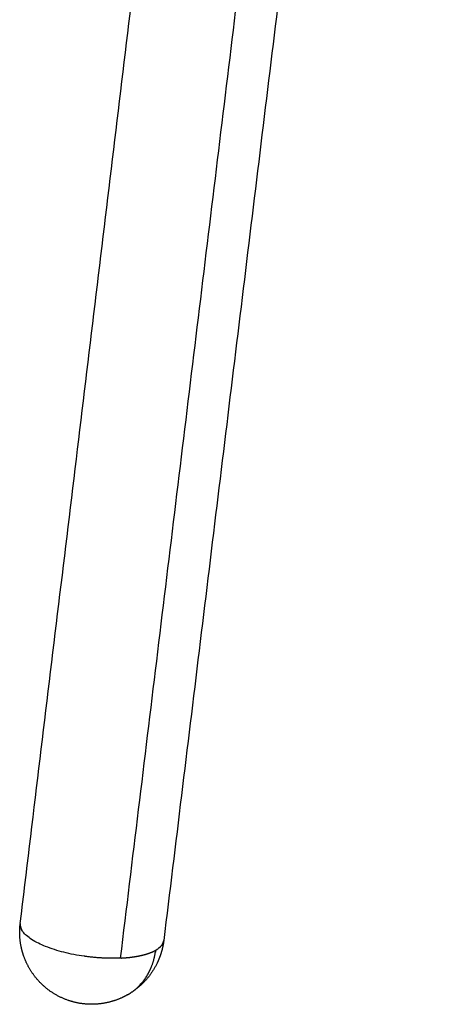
# Model space of a CAD drawing. Header units: millimetres. Extents: x -1034 to 742, y 1139 to 3175.
# Tile 1 of 15: x -989 to -952, y 1256 to 1342. Entities that reach past the tile are written whole.
import ezdxf

# ---------------------------------------------------------------- set-up
doc = ezdxf.new("R2010")
doc.units = ezdxf.units.MM
doc.header["$MEASUREMENT"] = 0
doc.layers.add('2DVýkres$viditelné$tečné', color=18, linetype='Continuous', true_color=0x000000)
doc.layers.add('2DVýkres$viditelné$čáry', color=18, linetype='Continuous', true_color=0x000000)

msp = doc.modelspace()

# ---------------------------------------------------------------- linework, layer by layer
at = {"layer": '2DVýkres$viditelné$tečné'}
msp.add_open_spline([(-980.669, 1260.44), (-968.074, 1364.155), (-955.479, 1467.871)], degree=2, dxfattribs=at)
for points, weights, degree in [([(-977.62, 1261.043), (-977.62, 1261.044), (-977.62, 1261.045), (-977.62, 1261.046)], [5214.2374371, 5214.23695151, 5214.2364661, 5214.23598087], 3), ([(-978.229, 1259.133), (-978.136, 1259.307), (-978.056, 1259.487)], [1, 0.999300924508, 1], 2)]:
    msp.add_rational_spline(points, weights, degree=degree, dxfattribs=at)
at = {"layer": '2DVýkres$viditelné$čáry'}
for points in [[(-989.418, 1263.463), (-976.37, 1371.602), (-963.322, 1479.74)], [(-952.264, 1464.347), (-964.583, 1363.164), (-976.902, 1261.981)], [(-983.836, 1260.597), (-983.837, 1260.597), (-983.838, 1260.597)], [(-983.836, 1260.597), (-983.836, 1260.597), (-983.836, 1260.597)]]:
    msp.add_open_spline(points, degree=2, dxfattribs=at)
for points, weights, degree, knots in [([(-980.055, 1257.234), (-980.191, 1257.157), (-980.329, 1257.084), (-980.47, 1257.017), (-981.13, 1256.702), (-981.835, 1256.506), (-982.563, 1256.433), (-983.334, 1256.356), (-984.106, 1256.422), (-984.853, 1256.627), (-984.878, 1256.634), (-984.902, 1256.641), (-984.927, 1256.648), (-985.802, 1256.901), (-986.603, 1257.335), (-987.293, 1257.932), (-987.89, 1258.449), (-988.381, 1259.069), (-988.747, 1259.77), (-988.84, 1259.947), (-988.924, 1260.128), (-988.999, 1260.313), (-989.365, 1261.214), (-989.518, 1262.174), (-989.449, 1263.145), (-989.443, 1263.235), (-989.434, 1263.324), (-989.424, 1263.414)], [1, 0.999544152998, 0.999544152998, 1, 0.990059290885, 0.990059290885, 1, 0.988761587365, 0.988761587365, 1, 0.999999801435, 0.999999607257, 0.99999941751, 0.984456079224, 0.984456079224, 0.99999941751, 0.988283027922, 0.988283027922, 0.99999941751, 0.999246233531, 0.999246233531, 0.99999941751, 0.982618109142, 0.982618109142, 0.99999941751, 1.00000175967, 1.00000412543, 1.0000065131], 3, [0, 0, 0, 0, 0.117227, 0.117227, 0.117227, 0.663773, 0.663773, 0.663773, 1.242343, 1.242343, 1.242343, 1.364293, 1.364293, 1.364293, 2.043327, 2.043327, 2.043327, 2.633576, 2.633576, 2.633576, 2.783412, 2.783412, 2.783412, 3.50742, 3.50742, 3.50742, 3.935871, 3.935871, 3.935871, 3.935871]), ([(-976.906, 1261.946), (-976.973, 1261.423), (-977.125, 1260.918), (-977.267, 1260.446), (-977.48, 1260.001)], [1, 0.996565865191, 1, 0.997000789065, 1], 2, [0, 0, 0, 0.2633911, 0.2633911, 0.5097919, 0.5097919, 0.5097919]), ([(-977.48, 1260.001), (-977.958, 1259.006), (-978.743, 1258.231), (-979.267, 1257.712), (-979.897, 1257.328)], [1, 0.985258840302, 1, 0.993305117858, 1], 2, [0, 0, 0, 0.5469376, 0.5469376, 0.914662, 0.914662, 0.914662])]:
    msp.add_rational_spline(points, weights, degree=degree, knots=knots, dxfattribs=at)
for points, weights, degree in [([(-989.424, 1263.384), (-989.424, 1263.383), (-989.425, 1263.382)], [4761.58498493, 4761.42379768, 4761.26367284], 2), ([(-989.425, 1263.382), (-989.426, 1263.338), (-989.422, 1263.294)], [1, 0.998439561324, 1], 2), ([(-989.418, 1263.463), (-989.423, 1263.424), (-989.424, 1263.384)], [4589.48930104, 4574.78069601, 4561.63099725], 2), ([(-989.422, 1263.294), (-989.422, 1263.293), (-989.422, 1263.293)], [4749.69349517, 4749.6289834, 4749.56480289], 2), ([(-989.422, 1263.293), (-989.402, 1263.103), (-989.312, 1262.935)], [1, 0.98098942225, 1], 2), ([(-989.312, 1262.935), (-989.309, 1262.929), (-989.306, 1262.923)], [4740.84589139, 4741.19042912, 4741.56690883], 2), ([(-989.212, 1262.771), (-989.264, 1262.844), (-989.306, 1262.923)], [1, 0.998010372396, 1], 2), ([(-989.212, 1262.772), (-989.202, 1262.757), (-989.191, 1262.742)], [4452.70029726, 4452.0908222, 4451.66803434], 2), ([(-977.609, 1261.126), (-977.497, 1261.189), (-977.392, 1261.265)], [1, 0.998465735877, 1], 2), ([(-977.269, 1261.363), (-977.328, 1261.311), (-977.392, 1261.265)], [1, 0.999042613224, 1], 2), ([(-977.269, 1261.363), (-977.268, 1261.364), (-977.267, 1261.365)], [4957.59146616, 4956.73165969, 4955.87332968], 2), ([(-977.219, 1261.409), (-977.234, 1261.394), (-977.25, 1261.379), (-977.267, 1261.365)], [5215.6587795, 5215.58584613, 5215.51313366, 5215.44065668], 3), ([(-977.219, 1261.409), (-977.216, 1261.411), (-977.213, 1261.414)], [4918.03896577, 4915.95889052, 4913.88819771], 2), ([(-977.187, 1261.439), (-977.196, 1261.431), (-977.205, 1261.422), (-977.213, 1261.414)], [5215.81030438, 5215.76794167, 5215.72564952, 5215.68343075], 3), ([(-977.187, 1261.439), (-977.175, 1261.452), (-977.162, 1261.465)], [4892.91548879, 4882.59338612, 4872.5156394], 2), ([(-977.138, 1261.491), (-977.146, 1261.482), (-977.154, 1261.474), (-977.162, 1261.465)], [5216.06530477, 5216.02267111, 5215.98010237, 5215.93760136], 3), ([(-977.139, 1261.491), (-977.127, 1261.504), (-977.116, 1261.518)], [4852.67936536, 4842.91816234, 4833.39769523], 2), ([(-977.094, 1261.545), (-977.101, 1261.536), (-977.108, 1261.527), (-977.116, 1261.518)], [5216.32465811, 5216.28085881, 5216.23710428, 5216.19339768], 3), ([(-977.094, 1261.545), (-977.093, 1261.545), (-977.093, 1261.546)], [4814.2615371, 4813.87280657, 4813.48449888], 2), ([(-977.057, 1261.594), (-977.068, 1261.578), (-977.08, 1261.562), (-977.093, 1261.546)], [5216.55898539, 5216.48255937, 5216.40625186, 5216.33007937], 3), ([(-977.057, 1261.594), (-976.93, 1261.767), (-976.902, 1261.981)], [1, 0.969196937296, 1], 2), ([(-983.827, 1260.596), (-983.83, 1260.596), (-983.833, 1260.596), (-983.836, 1260.597)], [5208.31956046, 5208.31966409, 5208.31977053, 5208.31987979], 3), ([(-983.714, 1260.58), (-983.752, 1260.585), (-983.79, 1260.59), (-983.827, 1260.596)], [5208.31710401, 5208.31744161, 5208.31830985, 5208.31970906], 3), ([(-983.672, 1260.574), (-983.686, 1260.576), (-983.7, 1260.578), (-983.714, 1260.58)], [5208.31670236, 5208.31668822, 5208.31674782, 5208.31688113], 3), ([(-981.298, 1260.422), (-982.49, 1260.417), (-983.672, 1260.575)], [1, 0.997675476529, 1], 2), ([(-981.298, 1260.423), (-981.296, 1260.423), (-981.294, 1260.423)], [4446.17616219, 4446.17669623, 4446.1778024], 2), ([(-980.602, 1260.443), (-980.948, 1260.425), (-981.294, 1260.422)], [1, 0.999715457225, 1], 2), ([(-980.602, 1260.443), (-980.354, 1260.457), (-980.107, 1260.48)], [1, 0.999812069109, 1], 2), ([(-980.107, 1260.48), (-980.093, 1260.481), (-980.08, 1260.482)], [5134.4458567, 5132.97465378, 5131.53359776], 2), ([(-980.08, 1260.482), (-980.023, 1260.488), (-979.967, 1260.494)], [4496.94516779, 4501.94937635, 4507.4468358], 2), ([(-979.967, 1260.494), (-979.906, 1260.5), (-979.845, 1260.507)], [5119.65713511, 5113.43214443, 5107.88689608], 2), ([(-979.845, 1260.507), (-979.838, 1260.508), (-979.831, 1260.509)], [4520.20695274, 4520.96447113, 4521.72974076], 2), ([(-979.831, 1260.509), (-979.765, 1260.517), (-979.7, 1260.525)], [5106.64178903, 5100.74258422, 5095.634441], 2), ([(-979.7, 1260.525), (-979.699, 1260.525), (-979.697, 1260.526)], [4537.08976412, 4537.29849269, 4537.50770047], 2), ([(-979.697, 1260.526), (-979.631, 1260.534), (-979.566, 1260.544)], [5095.3703338, 5090.18048059, 5085.81379004], 2), ([(-979.566, 1260.544), (-979.562, 1260.544), (-979.558, 1260.545)], [4554.78071823, 4555.28372897, 4555.78906943], 2), ([(-979.558, 1260.545), (-979.497, 1260.553), (-979.437, 1260.563)], [5085.33024541, 5081.27429309, 5077.9436583], 2), ([(-979.437, 1260.563), (-979.428, 1260.564), (-979.419, 1260.566)], [4573.54878436, 4574.93706456, 4576.34047607], 2), ([(-979.419, 1260.566), (-979.365, 1260.574), (-979.312, 1260.583)], [5076.95934596, 5074.04985269, 5071.73192034], 2), ([(-979.312, 1260.583), (-979.019, 1260.633), (-978.73, 1260.704)], [1, 0.999306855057, 1], 2), ([(-978.73, 1260.704), (-978.679, 1260.717), (-978.63, 1260.73)], [5064.60062979, 5065.74353847, 5067.55592284], 2), ([(-978.63, 1260.73), (-978.627, 1260.731), (-978.624, 1260.732)], [4745.08272803, 4745.93325479, 4746.78620167], 2), ([(-978.624, 1260.732), (-978.571, 1260.746), (-978.52, 1260.76)], [5067.77642892, 5069.72970818, 5072.42715474], 2), ([(-978.52, 1260.76), (-978.515, 1260.762), (-978.51, 1260.763)], [4777.51480939, 4779.08643952, 4780.6655243], 2), ([(-978.51, 1260.763), (-978.469, 1260.775), (-978.429, 1260.787)], [5072.97163672, 5075.22388818, 5077.96757199], 2), ([(-978.429, 1260.787), (-978.239, 1260.844), (-978.055, 1260.916)], [1, 0.999209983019, 1], 2), ([(-978.056, 1259.487), (-977.743, 1260.198), (-977.631, 1260.967)], [1, 0.990872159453, 1], 2), ([(-978.055, 1260.916), (-978.013, 1260.932), (-977.972, 1260.949)], [5116.96035353, 5123.11177021, 5129.95991541], 2), ([(-977.972, 1260.949), (-977.971, 1260.95), (-977.97, 1260.95)], [4993.28115048, 4993.87726509, 4994.4740292], 2), ([(-977.97, 1260.95), (-977.931, 1260.967), (-977.893, 1260.983)], [5130.36310995, 5136.99257629, 5144.27109705], 2), ([(-977.893, 1260.983), (-977.782, 1261.032), (-977.675, 1261.089)], [1, 0.999324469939, 1], 2), ([(-977.675, 1261.089), (-977.642, 1261.107), (-977.609, 1261.126)], [5194.85699107, 5204.19853068, 5214.20012636], 2), ([(-977.62, 1261.043), (-977.623, 1261.018), (-977.627, 1260.992), (-977.631, 1260.967)], [5214.23743709, 5214.24902449, 5214.26071515, 5214.27250819], 3), ([(-977.609, 1261.126), (-977.613, 1261.099), (-977.616, 1261.073), (-977.62, 1261.046)], [5214.20012636, 5214.21196506, 5214.22391689, 5214.23598087], 3), ([(-980.055, 1257.234), (-978.868, 1257.92), (-978.229, 1259.133)], [1, 0.960811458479, 1], 2)]:
    msp.add_rational_spline(points, weights, degree=degree, dxfattribs=at)
msp.add_open_spline([(-983.838, 1260.597), (-984.143, 1260.64), (-984.742, 1260.74), (-985.878, 1260.993), (-987.13, 1261.383), (-988.213, 1261.9), (-988.859, 1262.369), (-989.097, 1262.616), (-989.191, 1262.742)], degree=3, knots=[0, 0, 0, 0, 0.231444, 0.455882, 0.873925, 1.214787, 1.353293, 1.471098, 1.471098, 1.471098, 1.471098], dxfattribs=at)

doc.saveas('drawing.dxf')
